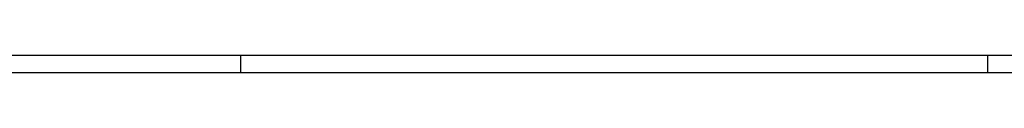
# Model space of a CAD drawing. Extents: x 0 to 1189, y 0 to 841.
# Tile 68 of 76: x 497 to 774, y 836 to 841. Entities that reach past the tile are written whole.
import ezdxf

# ---------------------------------------------------------------- set-up
doc = ezdxf.new("R2010")
doc.units = 0
doc.header["$LTSCALE"] = 65.395
doc.layers.get('0').update_dxf_attribs({"linetype": 'CONTINUOUS'})

# ---------------------------------------------------------------- blocks, each defined once
blk = doc.blocks.new('A0_BL15', base_point=(594.5, 420.5))
at = {"color": 7, "linetype": 'CONTINUOUS'}
for p, q in [((0, 841), (1189, 841)), ((559, 836), (559, 841)), ((769, 836), (769, 841)), ((1184, 836), (5, 836))]:
    blk.add_line(p, q, dxfattribs=at)

msp = doc.modelspace()

# ---------------------------------------------------------------- linework, layer by layer
at = {"color": 7, "linetype": 'CONTINUOUS'}
msp.add_line((0, 841), (1189, 841), dxfattribs=at)

# ---------------------------------------------------------------- block references
at = {"color": 2, "linetype": 'CONTINUOUS'}
msp.add_blockref('A0_BL15', (594.5, 420.5), dxfattribs=at)

doc.saveas('drawing.dxf')
